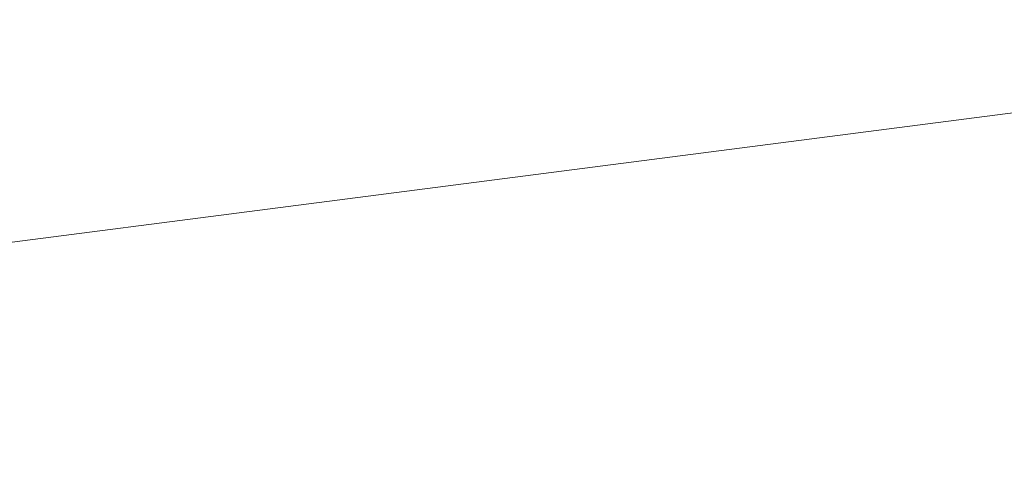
# Model space of a CAD drawing. Header units: millimetres. Extents: x -276 to 275, y -103 to 102.
# Tile 77 of 256: x -1.8151 to -1.7132, y -10.5499 to -10.5031. Entities that reach past the tile are written whole.
import ezdxf

# ---------------------------------------------------------------- set-up
doc = ezdxf.new("R2010")
doc.units = ezdxf.units.MM
doc.layers.add('G-IMPT', color=8, linetype='Continuous')

# ---------------------------------------------------------------- blocks, each defined once
blk = doc.blocks.new('QS5229_dwg-56015-View 1')
at = {"layer": 'G-IMPT', "lineweight": 9}
mesh = blk.add_polyface(dxfattribs=at)
corners = [(0.547879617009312, 141.0765087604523, -9.984980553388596), (0.9947537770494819, 141.4985215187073, -9.950399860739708), (1.280643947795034, 142.0408576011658, -9.917658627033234), (1.518054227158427, 142.4945181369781, -9.959303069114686), (1.599999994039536, 143.0000014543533, -10.00000053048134), (1.134969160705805, 144.1277578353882, -10.0996151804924), (-0.001636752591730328, 144.599994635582, -10.20012344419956), (-1.123738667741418, 144.1389490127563, -10.29918739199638), (-1.599999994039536, 143.0000014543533, -10.39999996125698), (-1.999999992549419, 143.0000014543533, -10.54999988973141), (-0.9338542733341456, 144.7685889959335, -10.41214833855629), (1.182858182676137, 144.6127118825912, -10.26892602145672), (1.968700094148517, 142.6475520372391, -10.12794511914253)]
mesh.append_faces([[corners[k] for k in face] for face in [(1, 12, 0)]], dxfattribs={"vtx0": -1})
mesh.append_faces([[corners[k] for k in face] for face in [(6, 11, 5), (7, 10, 6)]], dxfattribs={"vtx0": -1, "vtx1": -1})
mesh.append_faces([[corners[k] for k in face] for face in [(3, 12, 1)]], dxfattribs={"vtx0": -1, "vtx1": -1, "vtx2": -1})
mesh.append_faces([[corners[k] for k in face] for face in [(12, 3, 4), (4, 11, 12)]], dxfattribs={"vtx0": -1, "vtx2": -1})
mesh.append_faces([[corners[k] for k in face] for face in [(10, 11, 6), (9, 10, 7), (4, 5, 11)]], dxfattribs={"vtx1": -1, "vtx2": -1})
mesh.append_faces([[corners[k] for k in face] for face in [(1, 2, 3), (7, 8, 9)]], dxfattribs={"vtx2": -1})

msp = doc.modelspace()

# ---------------------------------------------------------------- block references
at = {"layer": 'G-IMPT', "lineweight": 9, "extrusion": (0, 1, 0), "rotation": 180}
msp.add_blockref('QS5229_dwg-56015-View 1', (0, 150.1216166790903, 7.394596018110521e-05), dxfattribs=at)

doc.saveas('drawing.dxf')
